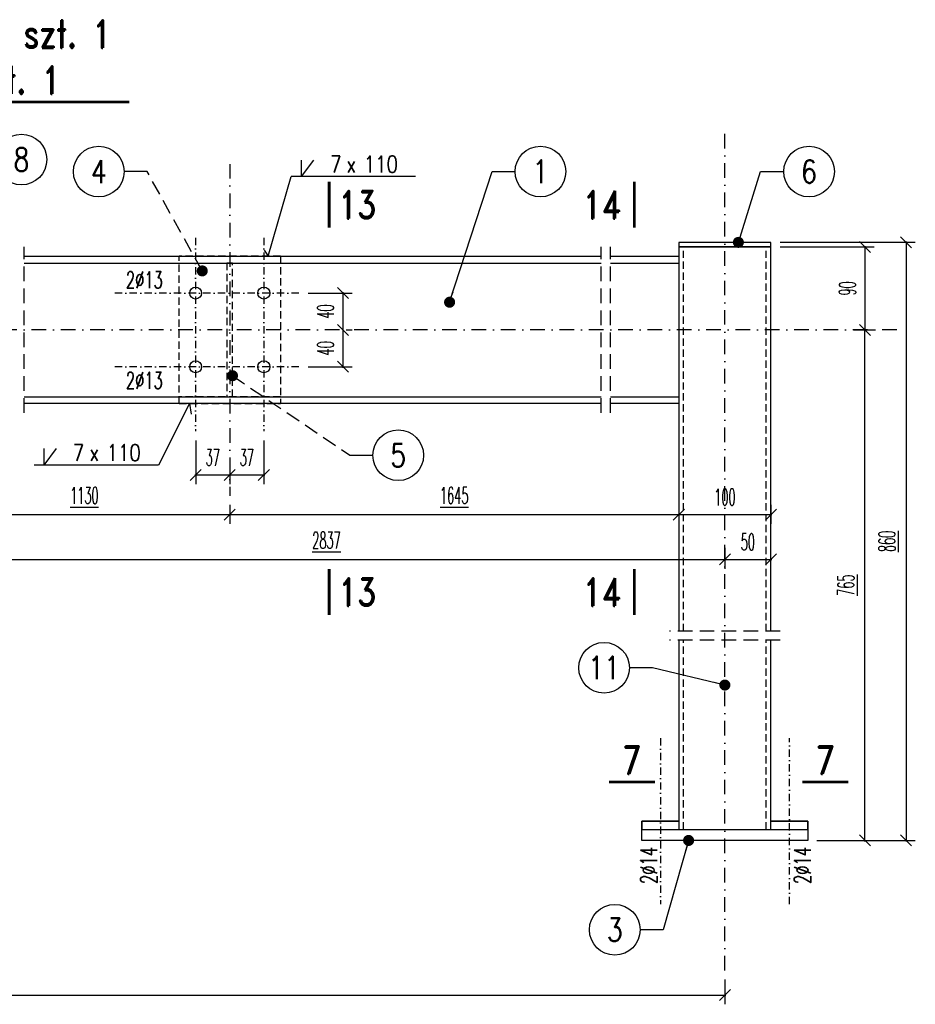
# Model space of a CAD drawing. Header units: millimetres. Extents: x -228255 to 14536, y -140109 to 119945.
# Tile 28 of 123: x -184315 to -183342, y 51551 to 52619. Entities that reach past the tile are written whole.
import ezdxf
from ezdxf.enums import TextEntityAlignment as Align

# ---------------------------------------------------------------- set-up
doc = ezdxf.new("R2010")
doc.units = ezdxf.units.MM
doc.header["$LTSCALE"] = 2.5
for name, pattern in [('DASHDOT', [25.4, 12.7, -6.35, 0, -6.35]), ('DASHDOT2', [12.7, 6.35, -3.175, 0, -3.175]), ('DASHED', [19.05, 12.7, -6.35]), ('DASHED2', [9.525, 6.35, -3.175])]:
    doc.linetypes.add(name, pattern=pattern)
for name, color, linetype in [('Gruba', 6, 'Continuous'), ('Opisy_stal', 7, 'Continuous'), ('Osie', 134, 'DASHDOT'), ('Osie_laczniki', 157, 'DASHDOT2'), ('Przerywana', 5, 'DASHED'), ('stal', 4, 'Continuous'), ('Stal_nw', 181, 'DASHED2'), ('Tekst', 31, 'Continuous'), ('Wymiary', 86, 'Continuous')]:
    doc.layers.add(name, color=color, linetype=linetype)
doc.styles.get("Standard").update_dxf_attribs({"font": 'romans.shx', "width": 0.65})
doc.styles.add('style1', font='romand.shx', dxfattribs={"width": 0.8})
doc.styles.add('style3', font='romans.shx', dxfattribs={"width": 0.5})
doc.dimstyles.new('Skala_10', dxfattribs={"dimtxt": 18, "dimasz": 12, "dimexe": 10, "dimexo": 10, "dimgap": 10, "dimtad": 1, "dimdec": 0, "dimdsep": 46, "dimtxsty": 'style3', "dimblk": 'OBLIQUE', "dimcen": 0, "dimdle": 1, "dimclrd": 256, "dimclre": 256, "dimclrt": 31, "dimadec": 1, "dimazin": 0, "dimtfac": 1, "dimtdec": 0, "dimtix": 1, "dimtmove": 2, "dimatfit": 0, "dimldrblk": 'DOT', "dimfxl": 1, "dimtolj": 1, "dimtzin": 0, "dimlwd": -1, "dimlwe": -1, "dimarcsym": 0})
doc.dimstyles.new('Skala_10$7', dxfattribs={"dimscale": 0, "dimtxt": 18, "dimasz": 12, "dimexe": 10, "dimexo": 15, "dimgap": 5, "dimtad": 1, "dimdec": 0, "dimrnd": 0.5, "dimzin": 9, "dimdsep": 46, "dimtxsty": 'Standard', "dimblk1": 'OBLIQUE', "dimblk2": 'OBLIQUE', "dimsah": 1, "dimcen": 10, "dimdle": 10, "dimclrt": 31, "dimadec": 0, "dimazin": 0, "dimtfac": 1, "dimtdec": 0, "dimtmove": 2, "dimatfit": 3, "dimldrblk": 'DOT', "dimfxl": 1, "dimtolj": 1, "dimtzin": 9, "dimarcsym": 0})

# ---------------------------------------------------------------- blocks, each defined once
blk = doc.blocks.new('_Oblique')
at = {"color": 0, "linetype": 'ByBlock', "lineweight": -2}
blk.add_line((-0.5, -0.5), (0.5, 0.5), dxfattribs=at)
blk = doc.blocks.new('*D1370')
at = {"layer": 'Defpoints', "color": 0, "ltscale": 0.5, "transparency": 16777216}
for p in [(-185279.2, 51587.6), (-183549.2, 51587.6), (-183549.2, 51560.8)]:
    blk.add_point(p, dxfattribs=at)
at = {"layer": 'Wymiary', "ltscale": 0.5, "transparency": 16777216}
for p, q in [((-185279.2, 51577.6), (-185279.2, 51550.8)), ((-183549.2, 51577.6), (-183549.2, 51550.8)), ((-185280.2, 51560.8), (-183548.2, 51560.8))]:
    blk.add_line(p, q, dxfattribs=at)
at = {"layer": 'Wymiary', "ltscale": 0.5, "transparency": 16777216, "xscale": 12, "yscale": 12, "zscale": 12, "rotation": 180}
blk.add_blockref('_Oblique', (-185279.2, 51560.8), dxfattribs=at)
at = {"layer": 'Wymiary', "ltscale": 0.5, "transparency": 16777216, "xscale": 12, "yscale": 12, "zscale": 12}
blk.add_blockref('_Oblique', (-183549.2, 51560.8), dxfattribs=at)
at = {"layer": 'Wymiary', "color": 31, "ltscale": 0.5, "transparency": 16777216, "insert": (-184414.2, 51581.6), "char_height": 18, "attachment_point": 5, "style": 'style3'}
blk.add_mtext('\\A1;\\L5674', dxfattribs=at)
blk = doc.blocks.new('_Dot')
at = {"color": 0, "linetype": 'ByBlock', "lineweight": -2}
blk.add_line((-0.5, 0), (-1, 0), dxfattribs=at)
at = {"color": 0, "linetype": 'ByBlock', "const_width": 0.5}
blk.add_lwpolyline([(-0.25, 0, 1), (0.25, 0, 1)], format="xyb", close=True, dxfattribs=at)
blk = doc.blocks.new('*D1372')
at = {"layer": 'Defpoints', "color": 0, "ltscale": 0.5, "transparency": 16777216}
for p in [(-184402.2, 52152.6), (-184086.7, 52102.6), (-184086.7, 52082.1)]:
    blk.add_point(p, dxfattribs=at)
at = {"layer": 'Wymiary', "ltscale": 0.5, "transparency": 16777216}
for p, q in [((-184402.2, 52142.6), (-184402.2, 52072.1)), ((-184086.7, 52092.6), (-184086.7, 52072.1)), ((-184403.2, 52082.1), (-184085.7, 52082.1))]:
    blk.add_line(p, q, dxfattribs=at)
at = {"layer": 'Wymiary', "ltscale": 0.5, "transparency": 16777216, "xscale": 12, "yscale": 12, "zscale": 12, "rotation": 180}
blk.add_blockref('_Oblique', (-184402.2, 52082.1), dxfattribs=at)
at = {"layer": 'Wymiary', "ltscale": 0.5, "transparency": 16777216, "xscale": 12, "yscale": 12, "zscale": 12}
blk.add_blockref('_Oblique', (-184086.7, 52082.1), dxfattribs=at)
at = {"layer": 'Wymiary', "color": 31, "ltscale": 0.5, "transparency": 16777216, "insert": (-184244.5, 52102.9), "char_height": 18, "attachment_point": 5, "style": 'style3'}
blk.add_mtext('\\A1;\\L1130', dxfattribs=at)
blk = doc.blocks.new('*D1373')
at = {"layer": 'Defpoints', "color": 0, "ltscale": 0.5, "transparency": 16777216}
for p in [(-184086.7, 52102.6), (-183599.2, 52102.6), (-183599.2, 52082.1)]:
    blk.add_point(p, dxfattribs=at)
at = {"layer": 'Wymiary', "ltscale": 0.5, "transparency": 16777216}
for p, q in [((-184086.7, 52092.6), (-184086.7, 52072.1)), ((-183599.2, 52092.6), (-183599.2, 52072.1)), ((-184087.7, 52082.1), (-183598.2, 52082.1))]:
    blk.add_line(p, q, dxfattribs=at)
at = {"layer": 'Wymiary', "ltscale": 0.5, "transparency": 16777216, "xscale": 12, "yscale": 12, "zscale": 12, "rotation": 180}
blk.add_blockref('_Oblique', (-184086.7, 52082.1), dxfattribs=at)
at = {"layer": 'Wymiary', "ltscale": 0.5, "transparency": 16777216, "xscale": 12, "yscale": 12, "zscale": 12}
blk.add_blockref('_Oblique', (-183599.2, 52082.1), dxfattribs=at)
at = {"layer": 'Wymiary', "color": 31, "ltscale": 0.5, "transparency": 16777216, "insert": (-183843, 52102.9), "char_height": 18, "attachment_point": 5, "style": 'style3'}
blk.add_mtext('\\A1;\\L1645', dxfattribs=at)
blk = doc.blocks.new('*D1375')
at = {"layer": 'Defpoints', "color": 0, "ltscale": 0.5, "transparency": 16777216}
for p in [(-183549.2, 52033.5), (-183499.2, 52033.5), (-183499.2, 52033.5)]:
    blk.add_point(p, dxfattribs=at)
at = {"layer": 'Wymiary', "ltscale": 0.5, "transparency": 16777216}
blk.add_line((-183550.2, 52033.5), (-183498.2, 52033.5), dxfattribs=at)
at = {"layer": 'Wymiary', "ltscale": 0.5, "transparency": 16777216, "xscale": 12, "yscale": 12, "zscale": 12, "rotation": 180}
blk.add_blockref('_Oblique', (-183549.2, 52033.5), dxfattribs=at)
at = {"layer": 'Wymiary', "ltscale": 0.5, "transparency": 16777216, "xscale": 12, "yscale": 12, "zscale": 12}
blk.add_blockref('_Oblique', (-183499.2, 52033.5), dxfattribs=at)
at = {"layer": 'Wymiary', "color": 31, "ltscale": 0.5, "transparency": 16777216, "insert": (-183524.2, 52052.5), "char_height": 18, "attachment_point": 5, "style": 'style3'}
blk.add_mtext('\\A1;50', dxfattribs=at)
blk = doc.blocks.new('*D1378')
at = {"layer": 'Defpoints', "color": 0, "ltscale": 0.5, "transparency": 16777216}
for p in [(-184123.7, 52172.6), (-184086.7, 52141.4), (-184086.7, 52125.2)]:
    blk.add_point(p, dxfattribs=at)
at = {"layer": 'Wymiary', "ltscale": 0.5, "transparency": 16777216}
for p, q in [((-184123.7, 52162.6), (-184123.7, 52115.2)), ((-184086.7, 52131.4), (-184086.7, 52115.2)), ((-184124.7, 52125.2), (-184085.7, 52125.2))]:
    blk.add_line(p, q, dxfattribs=at)
at = {"layer": 'Wymiary', "ltscale": 0.5, "transparency": 16777216, "xscale": 12, "yscale": 12, "zscale": 12, "rotation": 180}
blk.add_blockref('_Oblique', (-184123.7, 52125.2), dxfattribs=at)
at = {"layer": 'Wymiary', "ltscale": 0.5, "transparency": 16777216, "xscale": 12, "yscale": 12, "zscale": 12}
blk.add_blockref('_Oblique', (-184086.7, 52125.2), dxfattribs=at)
at = {"layer": 'Wymiary', "color": 31, "ltscale": 0.5, "transparency": 16777216, "insert": (-184105.2, 52144.2), "char_height": 18, "attachment_point": 5, "style": 'style3'}
blk.add_mtext('\\A1;37', dxfattribs=at)
blk = doc.blocks.new('*D1379')
at = {"layer": 'Defpoints', "color": 0, "ltscale": 0.5, "transparency": 16777216}
for p in [(-184049.7, 52172.6), (-184086.7, 52141.4), (-184049.7, 52125.2)]:
    blk.add_point(p, dxfattribs=at)
at = {"layer": 'Wymiary', "ltscale": 0.5, "transparency": 16777216}
for p, q in [((-184049.7, 52162.6), (-184049.7, 52115.2)), ((-184086.7, 52131.4), (-184086.7, 52115.2)), ((-184087.7, 52125.2), (-184048.7, 52125.2))]:
    blk.add_line(p, q, dxfattribs=at)
at = {"layer": 'Wymiary', "ltscale": 0.5, "transparency": 16777216, "xscale": 12, "yscale": 12, "zscale": 12, "rotation": 180}
blk.add_blockref('_Oblique', (-184086.7, 52125.2), dxfattribs=at)
at = {"layer": 'Wymiary', "ltscale": 0.5, "transparency": 16777216, "xscale": 12, "yscale": 12, "zscale": 12}
blk.add_blockref('_Oblique', (-184049.7, 52125.2), dxfattribs=at)
at = {"layer": 'Wymiary', "color": 31, "ltscale": 0.5, "transparency": 16777216, "insert": (-184068.2, 52144.2), "char_height": 18, "attachment_point": 5, "style": 'style3'}
blk.add_mtext('\\A1;37', dxfattribs=at)
blk = doc.blocks.new('*D1382')
at = {"layer": 'Defpoints', "color": 0, "ltscale": 0.5, "transparency": 16777216}
for p in [(-183970.4, 52282.6), (-183963.7, 52282.6), (-184011.7, 52242.6)]:
    blk.add_point(p, dxfattribs=at)
at = {"layer": 'Wymiary', "ltscale": 0.5, "transparency": 16777216}
for p, q in [((-183963.7, 52241.6), (-183963.7, 52283.6)), ((-183960.4, 52282.6), (-183953.7, 52282.6)), ((-184001.7, 52242.6), (-183953.7, 52242.6))]:
    blk.add_line(p, q, dxfattribs=at)
at = {"layer": 'Wymiary', "ltscale": 0.5, "transparency": 16777216, "xscale": 12, "yscale": 12, "zscale": 12}
for p, rotation in [((-183963.7, 52282.6), 90), ((-183963.7, 52242.6), 270)]:
    blk.add_blockref('_Oblique', p, dxfattribs=dict(at, rotation=rotation))
at = {"layer": 'Wymiary', "color": 31, "ltscale": 0.5, "transparency": 16777216, "insert": (-183982.7, 52262.6), "char_height": 18, "attachment_point": 5, "rotation": 90, "style": 'style3'}
blk.add_mtext('\\A1;40', dxfattribs=at)
blk = doc.blocks.new('*D1383')
at = {"layer": 'Defpoints', "color": 0, "ltscale": 0.5, "transparency": 16777216}
for p in [(-184011.7, 52322.6), (-183963.7, 52322.6), (-183970.4, 52282.6)]:
    blk.add_point(p, dxfattribs=at)
at = {"layer": 'Wymiary', "ltscale": 0.5, "transparency": 16777216}
for p, q in [((-184001.7, 52322.6), (-183953.7, 52322.6)), ((-183963.7, 52281.6), (-183963.7, 52323.6)), ((-183960.4, 52282.6), (-183953.7, 52282.6))]:
    blk.add_line(p, q, dxfattribs=at)
at = {"layer": 'Wymiary', "ltscale": 0.5, "transparency": 16777216, "xscale": 12, "yscale": 12, "zscale": 12}
for p, rotation in [((-183963.7, 52322.6), 90), ((-183963.7, 52282.6), 270)]:
    blk.add_blockref('_Oblique', p, dxfattribs=dict(at, rotation=rotation))
at = {"layer": 'Wymiary', "color": 31, "ltscale": 0.5, "transparency": 16777216, "insert": (-183982.7, 52302.6), "char_height": 18, "attachment_point": 5, "rotation": 90, "style": 'style3'}
blk.add_mtext('\\A1;40', dxfattribs=at)
blk = doc.blocks.new('pol_V_lewa')
at = {"color": 7}
for p, q in [((-124, 0), (-110.5, 18)), ((-124, 0), (-124, 18)), ((0, 0), (-135, 0))]:
    blk.add_line(p, q, dxfattribs=at)
at = {"color": 31, "width": 0.8}
blk.add_text('x', height=18, dxfattribs=at).set_placement((-74.9, 4.5))
blk.add_attdef('22', text='', height=18, dxfattribs=at).set_placement((-80.5, 4.5), align=Align.RIGHT)
blk.add_attdef('9999', (-56.2, 4.5), '', height=18, dxfattribs=at)
blk = doc.blocks.new('pol_V_prawa')
at = {"color": 7}
for p, q in [((11, 0), (24.5, 18)), ((11, 0), (11, 18)), ((135, 0), (0, 0))]:
    blk.add_line(p, q, dxfattribs=at)
at = {"color": 31, "width": 0.8}
blk.add_text('x', height=18, dxfattribs=at).set_placement((60.1, 4.5))
blk.add_attdef('22', text='', height=18, dxfattribs=at).set_placement((54.5, 4.5), align=Align.RIGHT)
blk.add_attdef('9999', (78.8, 4.5), '', height=18, dxfattribs=at)
blk = doc.blocks.new('Elem_prawy')
at = {"color": 7}
blk.add_line((0, 0), (25, 0), dxfattribs=at)
blk.add_circle((52.5, 0), 27.5, dxfattribs=at)
at = {"color": 31, "width": 0.8}
blk.add_attdef('22', text='', height=25, dxfattribs=at).set_placement((52.5, 0), align=Align.MIDDLE)
blk = doc.blocks.new('Elem_lewy')
at = {"color": 7}
blk.add_line((0, 0), (-25, 0), dxfattribs=at)
blk.add_circle((-52.5, 0), 27.5, dxfattribs=at)
at = {"color": 31, "width": 0.8}
blk.add_attdef('22', text='', height=25, dxfattribs=at).set_placement((-52.5, 0), align=Align.MIDDLE)
blk = doc.blocks.new('*D1347')
at = {"layer": 'Defpoints', "color": 0, "ltscale": 0.5, "transparency": 16777216}
for p in [(-183499.2, 52377.6), (-183459.2, 51728.6), (-183352.5, 51728.6)]:
    blk.add_point(p, dxfattribs=at)
at = {"layer": 'Wymiary', "ltscale": 0.5, "transparency": 16777216}
for p, q in [((-183489.2, 52377.6), (-183342.5, 52377.6)), ((-183352.5, 52378.6), (-183352.5, 51727.6)), ((-183449.2, 51728.6), (-183342.5, 51728.6))]:
    blk.add_line(p, q, dxfattribs=at)
at = {"layer": 'Wymiary', "ltscale": 0.5, "transparency": 16777216, "xscale": 12, "yscale": 12, "zscale": 12}
for p, rotation in [((-183352.5, 52377.6), 90), ((-183352.5, 51728.6), 270)]:
    blk.add_blockref('_Oblique', p, dxfattribs=dict(at, rotation=rotation))
at = {"layer": 'Wymiary', "color": 31, "ltscale": 0.5, "transparency": 16777216, "insert": (-183373.3, 52053.1), "char_height": 18, "attachment_point": 5, "rotation": 90, "style": 'style3'}
blk.add_mtext('\\A1;\\L860', dxfattribs=at)
blk = doc.blocks.new('*D1348')
at = {"layer": 'Defpoints', "color": 0, "ltscale": 0.5, "transparency": 16777216}
for p in [(-183410.4, 52282.6), (-183397.1, 52282.6), (-183459.2, 51728.6)]:
    blk.add_point(p, dxfattribs=at)
at = {"layer": 'Wymiary', "ltscale": 0.5, "transparency": 16777216}
for p, q in [((-183400.4, 52282.6), (-183387.1, 52282.6)), ((-183397.1, 51727.6), (-183397.1, 52283.6)), ((-183449.2, 51728.6), (-183387.1, 51728.6))]:
    blk.add_line(p, q, dxfattribs=at)
at = {"layer": 'Wymiary', "ltscale": 0.5, "transparency": 16777216, "xscale": 12, "yscale": 12, "zscale": 12}
for p, rotation in [((-183397.1, 52282.6), 90), ((-183397.1, 51728.6), 270)]:
    blk.add_blockref('_Oblique', p, dxfattribs=dict(at, rotation=rotation))
at = {"layer": 'Wymiary', "color": 31, "ltscale": 0.5, "transparency": 16777216, "insert": (-183417.9, 52005.6), "char_height": 18, "attachment_point": 5, "rotation": 90, "style": 'style3'}
blk.add_mtext('\\A1;\\L765', dxfattribs=at)
blk = doc.blocks.new('*D1349')
at = {"layer": 'Defpoints', "color": 0, "ltscale": 0.5, "transparency": 16777216}
for p in [(-183499.2, 52372.6), (-183419.6, 52282.6), (-183397.1, 52282.6)]:
    blk.add_point(p, dxfattribs=at)
at = {"layer": 'Wymiary', "ltscale": 0.5, "transparency": 16777216}
for p, q in [((-183489.2, 52372.6), (-183387.1, 52372.6)), ((-183397.1, 52373.6), (-183397.1, 52281.6)), ((-183409.6, 52282.6), (-183387.1, 52282.6))]:
    blk.add_line(p, q, dxfattribs=at)
at = {"layer": 'Wymiary', "ltscale": 0.5, "transparency": 16777216, "xscale": 12, "yscale": 12, "zscale": 12}
for p, rotation in [((-183397.1, 52372.6), 90), ((-183397.1, 52282.6), 270)]:
    blk.add_blockref('_Oblique', p, dxfattribs=dict(at, rotation=rotation))
at = {"layer": 'Wymiary', "color": 31, "ltscale": 0.5, "transparency": 16777216, "insert": (-183416.1, 52327.6), "char_height": 18, "attachment_point": 5, "rotation": 90, "style": 'style3'}
blk.add_mtext('\\A1;90', dxfattribs=at)
blk = doc.blocks.new('*D1350')
at = {"layer": 'Defpoints', "color": 0, "ltscale": 0.5, "transparency": 16777216}
for p in [(-183599.2, 52102.6), (-183499.2, 52102.6), (-183499.2, 52082.1)]:
    blk.add_point(p, dxfattribs=at)
at = {"layer": 'Wymiary', "ltscale": 0.5, "transparency": 16777216}
for p, q in [((-183599.2, 52092.6), (-183599.2, 52072.1)), ((-183499.2, 52092.6), (-183499.2, 52072.1)), ((-183600.2, 52082.1), (-183498.2, 52082.1))]:
    blk.add_line(p, q, dxfattribs=at)
at = {"layer": 'Wymiary', "ltscale": 0.5, "transparency": 16777216, "xscale": 12, "yscale": 12, "zscale": 12, "rotation": 180}
blk.add_blockref('_Oblique', (-183599.2, 52082.1), dxfattribs=at)
at = {"layer": 'Wymiary', "ltscale": 0.5, "transparency": 16777216, "xscale": 12, "yscale": 12, "zscale": 12}
blk.add_blockref('_Oblique', (-183499.2, 52082.1), dxfattribs=at)
at = {"layer": 'Wymiary', "color": 31, "ltscale": 0.5, "transparency": 16777216, "insert": (-183549.2, 52101.1), "char_height": 18, "attachment_point": 5, "style": 'style3'}
blk.add_mtext('\\A1;100', dxfattribs=at)
blk = doc.blocks.new('*D1356')
at = {"layer": 'Defpoints', "color": 0, "ltscale": 0.5, "transparency": 16777216}
for p in [(-184414.2, 52152.6), (-183549.2, 52056.1), (-183549.2, 52033.5)]:
    blk.add_point(p, dxfattribs=at)
at = {"layer": 'Wymiary', "ltscale": 0.5, "transparency": 16777216}
for p, q in [((-184414.2, 52142.6), (-184414.2, 52023.5)), ((-183549.2, 52046.1), (-183549.2, 52023.5)), ((-184415.2, 52033.5), (-183548.2, 52033.5))]:
    blk.add_line(p, q, dxfattribs=at)
at = {"layer": 'Wymiary', "ltscale": 0.5, "transparency": 16777216, "xscale": 12, "yscale": 12, "zscale": 12, "rotation": 180}
blk.add_blockref('_Oblique', (-184414.2, 52033.5), dxfattribs=at)
at = {"layer": 'Wymiary', "ltscale": 0.5, "transparency": 16777216, "xscale": 12, "yscale": 12, "zscale": 12}
blk.add_blockref('_Oblique', (-183549.2, 52033.5), dxfattribs=at)
at = {"layer": 'Wymiary', "color": 31, "ltscale": 0.5, "transparency": 16777216, "insert": (-183981.7, 52054.3), "char_height": 18, "attachment_point": 5, "style": 'style3'}
blk.add_mtext('\\A1;\\L2837', dxfattribs=at)

msp = doc.modelspace()

# ---------------------------------------------------------------- linework, layer by layer
at = {"layer": 'Gruba', "const_width": 3}
for points in [[(-184555.69, 52529.81), (-184195.69, 52529.81)], [(-183978.78, 52443.5), (-183978.78, 52393.5)], [(-183647.43, 52443.5), (-183647.43, 52393.5)], [(-183978.78, 52023.12), (-183978.78, 51973.12)], [(-183647.43, 52023.12), (-183647.43, 51973.12)], [(-183675.06, 51791.98), (-183625.06, 51791.98)], [(-183465.07, 51791.98), (-183415.07, 51791.98)]]:
    msp.add_lwpolyline(points, dxfattribs=at)
at = {"layer": 'Opisy_stal', "ltscale": 0.5}
for p, q in [((-184044.83, 52362.57), (-184019.93, 52448.92)), ((-184049.5, 52368.95), (-184044.83, 52362.57)), ((-184130.3, 52202.57), (-184164.15, 52135.88)), ((-184130.3, 52202.57), (-184128.74, 52191.12))]:
    msp.add_line(p, q, dxfattribs=at)
at = {"layer": 'Osie', "ltscale": 0.5}
for p, q in [((-183549.21, 51587.57), (-183549.21, 52502.57)), ((-184086.71, 52462.57), (-184086.71, 52102.57)), ((-183362.52, 52282.57), (-185409.76, 52282.57))]:
    msp.add_line(p, q, dxfattribs=at)
at = {"layer": 'Osie_laczniki', "ltscale": 0.5}
for p, q in [((-184123.71, 52382.57), (-184123.71, 52172.57)), ((-184049.71, 52382.57), (-184049.71, 52172.57)), ((-184011.71, 52322.57), (-184211.71, 52322.57)), ((-184011.71, 52242.57), (-184211.71, 52242.57)), ((-183619.21, 51839.57), (-183619.21, 51659.57)), ((-183479.21, 51659.57), (-183479.21, 51839.57))]:
    msp.add_line(p, q, dxfattribs=at)
at = {"layer": 'Przerywana', "ltscale": 0.5}
for p, q in [((-184309.75, 52192.57), (-184309.75, 52372.57)), ((-183683.47, 52192.57), (-183683.47, 52372.57)), ((-183673.47, 52192.57), (-183673.47, 52372.57)), ((-183489.21, 51955.8), (-183609.21, 51955.8)), ((-183489.21, 51945.8), (-183609.21, 51945.8))]:
    msp.add_line(p, q, dxfattribs=at)
at = {"layer": 'stal', "ltscale": 0.5}
for p, q in [((-184309.75, 52355.17), (-183683.47, 52355.17)), ((-183673.47, 52355.17), (-183599.21, 52355.17)), ((-184309.75, 52209.97), (-183683.47, 52209.97)), ((-183673.47, 52209.97), (-183599.21, 52209.97))]:
    msp.add_line(p, q, dxfattribs=at)
msp.add_lwpolyline([(-183599.21, 52372.57), (-183499.21, 52372.57), (-183499.21, 52377.57), (-183599.21, 52377.57)], close=True, dxfattribs=at)
for points in [[(-183499.21, 51955.8), (-183499.21, 52372.57), (-183599.21, 52372.57), (-183599.21, 51955.8)], [(-184309.75, 52362.57), (-183683.47, 52362.57)], [(-183673.47, 52362.57), (-183599.21, 52362.57), (-183599.21, 52202.57), (-183673.47, 52202.57)], [(-183683.47, 52202.57), (-184309.75, 52202.57)], [(-183599.21, 51945.8), (-183599.21, 51740.59), (-183499.21, 51740.59), (-183499.21, 51945.8)], [(-183599.21, 51749.57), (-183639.21, 51749.57), (-183639.21, 51740.59), (-183459.21, 51740.59), (-183459.21, 51749.57), (-183499.21, 51749.57)], [(-183499.21, 51749.57), (-183459.21, 51749.57), (-183459.21, 51728.6), (-183639.21, 51728.6), (-183639.21, 51749.57), (-183599.21, 51749.57)]]:
    msp.add_lwpolyline(points, dxfattribs=at)
at = {"layer": 'stal'}
for centre in [(-184123.71, 52322.57), (-184049.71, 52322.57), (-184123.71, 52242.57), (-184049.71, 52242.57)]:
    msp.add_circle(centre, 6.5, dxfattribs=at)
at = {"layer": 'Stal_nw', "ltscale": 0.5}
for p, q in [((-183594.21, 51955.8), (-183594.21, 52372.57)), ((-183504.21, 51955.8), (-183504.21, 52372.57)), ((-184031.71, 52362.57), (-184141.71, 52362.57)), ((-184141.71, 52355.17), (-184031.71, 52355.17)), ((-184031.71, 52209.97), (-184141.71, 52209.97)), ((-184141.71, 52202.57), (-184031.71, 52202.57)), ((-183594.21, 51740.59), (-183594.21, 51945.8)), ((-183504.21, 51740.59), (-183504.21, 51945.8))]:
    msp.add_line(p, q, dxfattribs=at)
for points in [[(-184141.71, 52362.57), (-184031.71, 52362.57), (-184031.71, 52202.57), (-184141.71, 52202.57)], [(-184089.71, 52209.97), (-184083.71, 52209.97), (-184083.71, 52355.17), (-184089.71, 52355.17)]]:
    msp.add_lwpolyline(points, close=True, dxfattribs=at)

# ---------------------------------------------------------------- block references
at = {"layer": 'Opisy_stal', "ltscale": 0.5}
for name, p, values in [('Elem_prawy', (-184365.32, 52467.46), {'22': '8'}), ('Elem_lewy', (-184176.37, 52454.31), {'22': '4'}), ('Elem_prawy', (-183801.91, 52454.4), {'22': '1'}), ('Elem_prawy', (-183510.36, 52454.4), {'22': '6'}), ('pol_V_prawa', (-184019.93, 52448.92), {'9999': '110', '22': '7'}), ('Elem_prawy', (-183956.29, 52146.5), {'22': '5'}), ('pol_V_lewa', (-184164.15, 52135.88), {'22': '7', '9999': '110'}), ('Elem_lewy', (-183627.91, 51915.96), {'22': '11'}), ('Elem_lewy', (-183616.19, 51631.69), {'22': '3'})]:
    msp.add_blockref(name, p, dxfattribs=at).add_auto_attribs(values)

# ---------------------------------------------------------------- texts
at = {"layer": 'Gruba', "style": 'style1', "width": 0.8}
for s, p in [('Rama R-4.1 szt. 1', (-184375.69, 52579.81)), ('R-4.2 szt. 1', (-184375.69, 52529.81)), ('7', (-183650.06, 51791.98)), ('7', (-183440.07, 51791.98))]:
    msp.add_text(s, height=30, dxfattribs=at).set_placement(p, align=Align.BOTTOM_CENTER)
for p in [(-183968.78, 52418.5), (-183968.78, 51998.12)]:
    msp.add_text('13', height=30, dxfattribs=at).set_placement(p, align=Align.MIDDLE_LEFT)
for p in [(-183662.43, 52418.5), (-183662.43, 51998.12)]:
    msp.add_text('14', height=30, dxfattribs=at).set_placement(p, align=Align.MIDDLE_RIGHT)
at = {"layer": 'Tekst', "ltscale": 0.5, "width": 0.65}
for p in [(-184199.51, 52327.77), (-184199.51, 52218.72)]:
    msp.add_text('2%%C13', height=18, dxfattribs=at).set_placement(p)
for p in [(-183622.87, 51681.34), (-183455.94, 51681.34)]:
    msp.add_text('2%%C14', height=18, rotation=90, dxfattribs=at).set_placement(p)

# ---------------------------------------------------------------- dimensions: what is measured, and where the dimension line sits
at = {"layer": 'Wymiary', "ltscale": 0.5}
for base, p1, p2, text, picture, middle in [((-183352.46, 51728.6), (-183499.21, 52377.57), (-183459.21, 51728.6), '%%u860', '*D1347', (-183373.26, 52053.09)), ((-183397.06, 52282.57), (-183459.21, 51728.6), (-183410.43, 52282.57), '%%u765', '*D1348', (-183417.86, 52005.59))]:
    dim = msp.add_linear_dim(base=base, p1=p1, p2=p2, angle=90, text=text, dimstyle='Skala_10', dxfattribs=at)
    dim.commit()
    dim.dimension.update_dxf_attribs({"geometry": picture, "text_midpoint": middle})
for base, p1, p2, picture, middle in [((-183397.06, 52282.57), (-183499.21, 52372.57), (-183419.56, 52282.57), '*D1349', (-183416.06, 52327.57)), ((-183963.66, 52322.57), (-183970.37, 52282.57), (-184011.71, 52322.57), '*D1383', (-183982.66, 52302.57)), ((-183963.66, 52282.57), (-184011.71, 52242.57), (-183970.37, 52282.57), '*D1382', (-183982.66, 52262.57))]:
    dim = msp.add_linear_dim(base=base, p1=p1, p2=p2, angle=90, dimstyle='Skala_10', dxfattribs=at)
    dim.commit()
    dim.dimension.update_dxf_attribs({"geometry": picture, "text_midpoint": middle})
for base, p1, p2, picture, middle in [((-184086.71, 52125.21), (-184123.71, 52172.57), (-184086.71, 52141.41), '*D1378', (-184105.21, 52144.21)), ((-184049.71, 52125.21), (-184086.71, 52141.41), (-184049.71, 52172.57), '*D1379', (-184068.21, 52144.21)), ((-183499.21, 52082.12), (-183599.21, 52102.57), (-183499.21, 52102.57), '*D1350', (-183549.21, 52101.12)), ((-183499.21, 52033.52), (-183549.21, 52033.52), (-183499.21, 52033.52), '*D1375', (-183524.21, 52052.52))]:
    dim = msp.add_linear_dim(base=base, p1=p1, p2=p2, dimstyle='Skala_10', dxfattribs=at)
    dim.commit()
    dim.dimension.update_dxf_attribs({"geometry": picture, "text_midpoint": middle})
for base, p1, p2, text, picture, middle in [((-183549.21, 52033.52), (-184414.21, 52152.57), (-183549.21, 52056.08), '%%u2837', '*D1356', (-183981.71, 52054.32)), ((-184086.71, 52082.12), (-184402.21, 52152.57), (-184086.71, 52102.57), '%%u1130', '*D1372', (-184244.46, 52102.92)), ((-183599.21, 52082.12), (-184086.71, 52102.57), (-183599.21, 52102.57), '%%u1645', '*D1373', (-183842.96, 52102.92)), ((-183549.21, 51560.8), (-185279.21, 51587.57), (-183549.21, 51587.57), '%%u5674', '*D1370', (-184414.21, 51581.6))]:
    dim = msp.add_linear_dim(base=base, p1=p1, p2=p2, text=text, dimstyle='Skala_10', dxfattribs=at)
    dim.commit()
    dim.dimension.update_dxf_attribs({"geometry": picture, "text_midpoint": middle})

# ---------------------------------------------------------------- leaders
at = {"layer": 'Opisy_stal', "linetype": 'DASHED', "ltscale": 0.5}
for points in [[(-184116.55, 52346.57), (-184176.37, 52454.31)], [(-184083.71, 52232.88), (-183956.29, 52146.5)]]:
    msp.add_leader(points, dimstyle='Skala_10$7', override={"dimscale": 1, "dimtad": 0}, dxfattribs=at)
at = {"layer": 'Opisy_stal', "ltscale": 0.5}
for points in [[(-183848.04, 52312.6), (-183801.91, 52454.4)], [(-183534.52, 52377.57), (-183510.36, 52454.4)], [(-183549.21, 51897.23), (-183627.91, 51915.96)], [(-183588.58, 51728.6), (-183616.19, 51631.69)]]:
    msp.add_leader(points, dimstyle='Skala_10$7', override={"dimscale": 1, "dimtad": 0}, dxfattribs=at)

doc.saveas('drawing.dxf')
